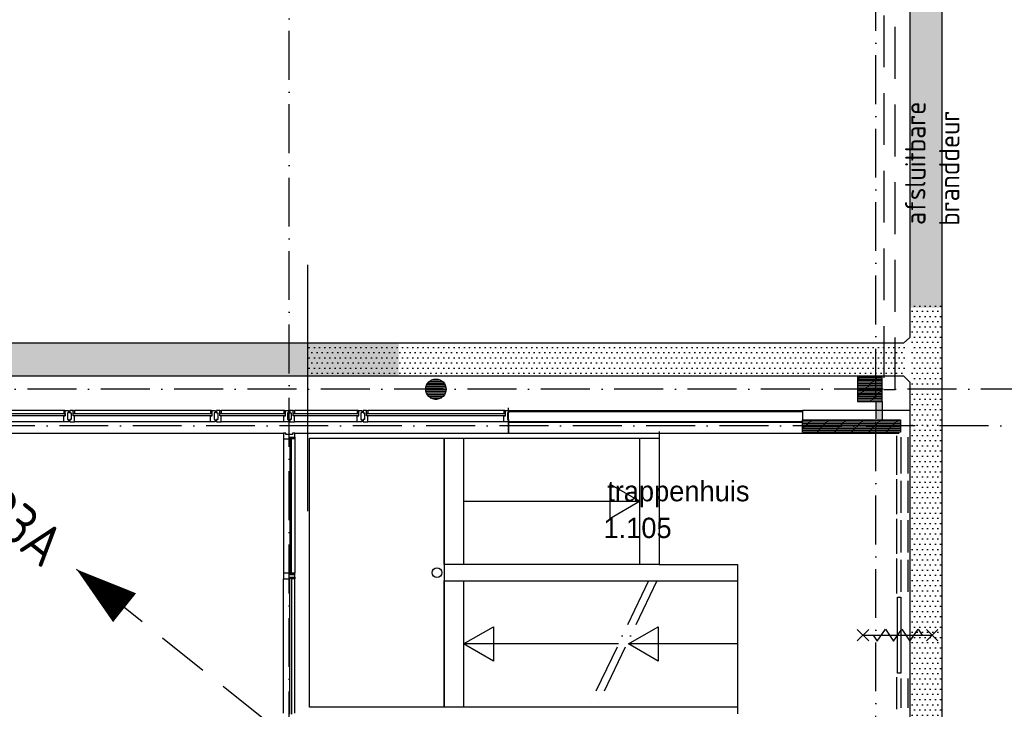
# Model space of a CAD drawing. Header units: millimetres. Extents: x 84333 to 240712, y -2244 to 84291.
# Tile 30 of 74: x 120410 to 132493, y 38100 to 46558. Entities that reach past the tile are written whole.
import ezdxf
from ezdxf.enums import TextEntityAlignment as Align

# ---------------------------------------------------------------- set-up
doc = ezdxf.new("R2010")
doc.units = ezdxf.units.MM
doc.header["$LTSCALE"] = 100
doc.linetypes.add('DASHDOT', pattern=[9, 6, -1.5, 0, -1.5])
doc.linetypes.add('HIDDEN', pattern=[9.525, 6.35, -3.175])
for name, color, linetype in [('AFDELING', 4, 'CONTINUOUS'), ('AL$2----_STEMPEL', 7, 'CONTINUOUS'), ('AL$7----_STRAMIEN', 1, 'DASHDOT'), ('AL21----_BUITENWAND', 4, 'CONTINUOUS'), ('AL22----_BINNENWAND', 7, 'CONTINUOUS'), ('AL24----_TRAPPEN', 7, 'CONTINUOUS'), ('AL28----_KONSTRUKTIE', 3, 'CONTINUOUS'), ('AL31----_BUITENKOZ', 7, 'CONTINUOUS'), ('AL32----_BINNENKOZ', 7, 'CONTINUOUS'), ('AL65----_BEVEILIGING', 7, 'CONTINUOUS'), ('ALXA1---_RASTER50', 12, 'CONTINUOUS'), ('ALXAA---_GEWBETON', 12, 'CONTINUOUS'), ('ALXAB---_PREFABBETON', 1, 'CONTINUOUS'), ('ALXOU---_GLAS', 7, 'CONTINUOUS'), ('BL$4----', 7, 'CONTINUOUS'), ('BOUW', 8, 'CONTINUOUS'), ('EL6441--_DATACOM', 3, 'CONTINUOUS'), ('KABELGGOOT1', 8, 'CONTINUOUS'), ('LIJN050', 90, 'CONTINUOUS'), ('LIJN070', 130, 'CONTINUOUS'), ('TEKST50', 90, 'CONTINUOUS')]:
    doc.layers.add(name, color=color, linetype=linetype)
doc.styles.add('BURO-025', font='BUROFONT.shx', dxfattribs={"height": 250})
doc.styles.add('MAATVOERING', font='iso.shx')
doc.styles.get("Standard").update_dxf_attribs({"font": 'iso.shx'})
doc.styles.add('TECHNIC', font='technic_.ttf')
pattern_1 = [(8e-14, (39793.956, 199192.7), (31.75, 63.5), [0, -63.5])]

# ---------------------------------------------------------------- blocks, each defined once
blk = doc.blocks.new('A$C13e6995e')
at = {"layer": 'KABELGGOOT1'}
h = blk.add_hatch(dxfattribs=at)
h.set_pattern_fill('DOTS', color=256, scale=40, style=0)
h.set_pattern_definition(pattern_1)
h.paths.add_polyline_path([(47399, 53623), (46999, 53623), (46999, 45272), (47399, 45272)])
h = blk.add_hatch(dxfattribs=at)
h.set_pattern_fill('DOTS', color=256, scale=40, style=0)
h.set_pattern_definition([(8e-14, (40914.7, 199192.7), (31.75, 63.5), [0, -63.5])])
h.paths.add_polyline_path([(30195, 45796), (29795, 45796), (29795, 44908), (29720, 44833), (22286, 44833), (22286, 44433), (40728, 44433), (40728, 44833), (30270, 44833), (30195, 44911)])
h = blk.add_hatch(dxfattribs=at)
h.set_pattern_fill('DOTS', color=256, scale=40, style=0)
h.set_pattern_definition(pattern_1)
h.paths.add_polyline_path([(47399, 45294), (46999, 45294), (46999, 44530), (47399, 44530)])
h = blk.add_hatch(dxfattribs=at)
h.set_pattern_fill('DOTS', color=256, scale=40, style=0)
h.set_pattern_definition(pattern_1)
h.paths.add_polyline_path([(39608, 44833), (39608, 44433), (43269, 44433), (43269, 44833)])
h = blk.add_hatch(dxfattribs=at)
h.set_pattern_fill('DOTS', color=256, scale=40, style=0)
h.set_pattern_definition(pattern_1)
h.paths.add_polyline_path([(45968, 44833), (43269, 44833), (43269, 44433), (45968, 44433)])
h = blk.add_hatch(dxfattribs=at)
h.set_pattern_fill('DOTS', color=256, scale=40, style=0)
h.set_pattern_definition(pattern_1)
h.paths.add_polyline_path([(46942, 44851), (46924, 44833), (45968, 44833), (45968, 44433), (46924, 44433), (46942, 44414)])
h = blk.add_hatch(dxfattribs=at)
h.set_pattern_fill('DOTS', color=256, scale=40, style=0)
h.set_pattern_definition(pattern_1)
h.paths.add_polyline_path([(47399, 44532), (46999, 44532), (46999, 43768), (47399, 43768)])
h = blk.add_hatch(dxfattribs=at)
h.set_pattern_fill('DOTS', color=256, scale=40, style=0)
h.set_pattern_definition(pattern_1)
h.paths.add_polyline_path([(47399, 43790), (46999, 43790), (46999, 43026), (47399, 43026)])
h = blk.add_hatch(dxfattribs=at)
h.set_pattern_fill('DOTS', color=256, scale=40, style=0)
h.set_pattern_definition(pattern_1)
h.paths.add_polyline_path([(47399, 43028), (46999, 43028), (46999, 42264), (47399, 42264)])
h = blk.add_hatch(dxfattribs=at)
h.set_pattern_fill('DOTS', color=256, scale=40, style=0)
h.set_pattern_definition(pattern_1)
h.paths.add_polyline_path([(47000, 37836), (47398, 37829), (47398, 42248), (46999, 42248)])
at = {"layer": 'AL$2----_STEMPEL', "color": 8}
for p, q in [((39344, 42013), (39315, 42013)), ((39315, 42013), (39315, 41946)), ((39315, 41946), (39387, 41946)), ((39387, 42013), (39344, 42013)), ((39387, 41996), (39387, 42013)), ((39416, 41996), (39387, 41996)), ((39387, 41946), (39387, 41963)), ((39387, 41963), (39454, 41963)), ((39454, 41996), (39416, 41996)), ((39454, 41963), (39454, 41996))]:
    blk.add_line(p, q, dxfattribs=at)
at = {"layer": 'AL$7----_STRAMIEN', "color": 1}
for p, q in [((39385, 9360), (39385, 79257)), ((46585, 9961), (46585, 79257)), ((151985, 44270), (8891, 44270)), ((152377, 43820), (9684, 43820))]:
    blk.add_line(p, q, dxfattribs=at)
at = {"layer": 'AL21----_BUITENWAND', "color": 8}
for p, q in [((42076, 43730), (42076, 44040)), ((13645, 43730), (39315, 43730)), ((39454, 43730), (42076, 43730))]:
    blk.add_line(p, q, dxfattribs=at)
at = {"layer": 'AL22----_BINNENWAND', "color": 8}
for p, q in [((42076, 44010), (45685, 44010)), ((42076, 43860), (42076, 44010)), ((47005, 44010), (45682, 44010)), ((45685, 44010), (45685, 43860)), ((47005, 43745), (47005, 44010)), ((42076, 43890), (42076, 43730)), ((45685, 43860), (42076, 43860)), ((42076, 43730), (46871, 43730))]:
    blk.add_line(p, q, dxfattribs=at)
at = {"layer": 'AL22----_BINNENWAND', "color": 8, "linetype": 'Continuous'}
for p, q in [((42076, 43995), (45685, 43995)), ((42076, 43875), (45685, 43875))]:
    blk.add_line(p, q, dxfattribs=at)
at = {"layer": 'AL24----_TRAPPEN', "color": 8}
for p, q in [((43925, 43750), (43925, 42120)), ((39635, 40370), (39635, 43670)), ((39635, 43670), (41285, 43670)), ((41285, 43670), (41285, 40370)), ((41285, 43670), (43925, 43670)), ((41285, 42120), (41285, 43670)), ((41525, 43670), (41525, 42120)), ((43685, 43670), (43685, 42120)), ((43925, 43670), (43925, 42120)), ((43685, 42895), (43318, 43107)), ((43318, 43107), (43318, 42683)), ((41525, 42895), (43685, 42895)), ((43318, 42683), (43685, 42895)), ((43925, 42120), (41285, 42120)), ((43925, 42120), (44885, 42120)), ((44885, 42120), (44885, 40290)), ((41285, 41920), (44885, 41920)), ((41285, 40370), (41285, 41920)), ((41525, 41920), (41525, 40370)), ((44885, 41920), (44885, 40370)), ((41525, 41145), (41891, 41357)), ((41891, 41357), (41891, 40933)), ((43548, 41145), (43914, 41357)), ((43914, 41357), (43914, 40933)), ((43425, 41145), (41525, 41145)), ((41891, 40933), (41525, 41145)), ((44885, 41145), (43548, 41145)), ((43914, 40933), (43548, 41145)), ((41285, 40370), (39635, 40370)), ((44885, 40370), (41285, 40370))]:
    blk.add_line(p, q, dxfattribs=at)
at = {"layer": 'AL24----_TRAPPEN', "color": 8, "linetype": 'DASHDOT'}
for p, q in [((43795, 41920), (43055, 40370)), ((43895, 41920), (43155, 40370))]:
    blk.add_line(p, q, dxfattribs=at)
at = {"layer": 'AL24----_TRAPPEN', "color": 8}
blk.add_circle((41198, 42020), 60, dxfattribs=at)
at = {"layer": 'AL28----_KONSTRUKTIE', "color": 8}
for p, q in [((46360, 44420), (46360, 44120)), ((46660, 44420), (46360, 44420)), ((46660, 44120), (46660, 44420)), ((46360, 44120), (46660, 44120)), ((45685, 43745), (45685, 43895)), ((45685, 43895), (46885, 43895)), ((46885, 43895), (46885, 43745)), ((46885, 43745), (45685, 43745))]:
    blk.add_line(p, q, dxfattribs=at)
blk.add_circle((41185, 44270), 125, dxfattribs=at)
at = {"layer": 'AL31----_BUITENKOZ', "color": 8}
for p, q in [((36620, 44010), (34950, 44010)), ((38420, 44010), (36750, 44010)), ((39320, 44010), (38550, 44010)), ((40220, 44010), (39450, 44010)), ((42020, 44010), (40350, 44010)), ((36620, 43871), (34950, 43871)), ((38420, 43871), (36750, 43871)), ((39320, 43871), (38550, 43871)), ((40220, 43871), (39450, 43871)), ((42020, 43871), (40350, 43871)), ((39344, 43730), (39315, 43730)), ((39315, 43730), (39315, 43663)), ((39315, 43663), (39315, 42013)), ((39315, 43663), (39387, 43663)), ((39344, 43716), (39344, 43730)), ((39424, 43716), (39344, 43716)), ((39387, 43663), (39387, 43680)), ((39387, 43680), (39454, 43680)), ((39387, 43663), (39387, 43680)), ((39387, 43680), (39416, 43680)), ((39391, 43663), (39387, 43663)), ((39412, 43676), (39391, 43676)), ((39391, 43676), (39391, 43663)), ((39412, 43663), (39412, 43676)), ((39416, 43663), (39412, 43663)), ((39416, 43680), (39454, 43680)), ((39416, 43663), (39416, 43680)), ((39416, 43680), (39416, 43663)), ((39454, 43663), (39416, 43663)), ((39454, 43730), (39424, 43730)), ((39424, 43730), (39424, 43716)), ((39454, 43680), (39454, 43730)), ((39454, 43680), (39454, 43663)), ((39454, 43663), (39454, 42013)), ((39315, 40296), (39315, 41946)), ((39391, 42013), (39387, 42013)), ((39387, 42013), (39387, 41996)), ((39387, 41996), (39416, 41996)), ((39387, 41946), (39387, 41963)), ((39387, 41963), (39416, 41963)), ((39391, 41946), (39387, 41946)), ((39391, 42000), (39391, 42013)), ((39412, 42000), (39391, 42000)), ((39412, 41959), (39391, 41959)), ((39391, 41959), (39391, 41946)), ((39416, 42013), (39412, 42013)), ((39412, 42013), (39412, 42000)), ((39412, 41946), (39412, 41959)), ((39416, 41946), (39412, 41946)), ((39454, 42013), (39416, 42013)), ((39416, 42013), (39416, 41996)), ((39416, 41996), (39416, 42013)), ((39416, 41996), (39454, 41996)), ((39416, 41963), (39454, 41963)), ((39416, 41946), (39416, 41963)), ((39416, 41963), (39416, 41946)), ((39454, 41946), (39416, 41946)), ((39454, 41996), (39454, 42013)), ((39454, 41963), (39454, 41946)), ((39454, 40296), (39454, 41946))]:
    blk.add_line(p, q, dxfattribs=at)
at = {"layer": 'AL31----_BUITENKOZ', "color": 8, "linetype": 'Continuous'}
for p, q in [((36632, 44010), (36620, 44010)), ((36620, 44010), (36620, 43973)), ((36632, 44005), (36632, 44010)), ((36637, 44005), (36632, 44005)), ((36637, 44010), (36676, 44010)), ((36637, 43943), (36637, 44010)), ((36637, 43973), (36637, 44005)), ((36676, 44010), (36676, 44004)), ((36676, 44004), (36676, 43990)), ((36676, 43990), (36676, 43990)), ((36676, 43990), (36676, 43980)), ((36733, 44010), (36694, 44010)), ((36694, 44010), (36694, 44004)), ((36694, 44004), (36694, 43990)), ((36694, 43990), (36694, 43990)), ((36694, 43990), (36694, 43980)), ((36733, 43943), (36733, 44010)), ((36733, 43973), (36733, 44005)), ((36733, 44005), (36738, 44005)), ((36738, 44005), (36738, 44010)), ((36738, 44010), (36750, 44010)), ((36750, 44010), (36750, 43973)), ((38432, 44010), (38420, 44010)), ((38420, 44010), (38420, 43973)), ((38432, 44005), (38432, 44010)), ((38437, 44005), (38432, 44005)), ((38437, 44010), (38476, 44010)), ((38437, 43943), (38437, 44010)), ((38437, 43973), (38437, 44005)), ((38476, 44010), (38476, 44004)), ((38476, 44004), (38476, 43990)), ((38476, 43990), (38476, 43990)), ((38476, 43990), (38476, 43980)), ((38533, 44010), (38494, 44010)), ((38494, 44010), (38494, 44004)), ((38494, 44004), (38494, 43990)), ((38494, 43990), (38494, 43990)), ((38494, 43990), (38494, 43980)), ((38533, 43943), (38533, 44010)), ((38533, 43973), (38533, 44005)), ((38533, 44005), (38538, 44005)), ((38538, 44005), (38538, 44010)), ((38538, 44010), (38550, 44010)), ((38550, 44010), (38550, 43973)), ((39332, 44010), (39320, 44010)), ((39320, 44010), (39320, 43973)), ((39332, 44005), (39332, 44010)), ((39337, 44005), (39332, 44005)), ((39337, 44010), (39376, 44010)), ((39337, 43943), (39337, 44010)), ((39337, 43973), (39337, 44005)), ((39376, 44010), (39376, 44004)), ((39376, 44004), (39376, 43990)), ((39376, 43990), (39376, 43990)), ((39376, 43990), (39376, 43980)), ((39433, 44010), (39394, 44010)), ((39394, 44010), (39394, 44004)), ((39394, 44004), (39394, 43990)), ((39394, 43990), (39394, 43990)), ((39394, 43990), (39394, 43980)), ((39433, 43943), (39433, 44010)), ((39433, 43973), (39433, 44005)), ((39433, 44005), (39438, 44005)), ((39438, 44005), (39438, 44010)), ((39438, 44010), (39450, 44010)), ((39450, 44010), (39450, 43973)), ((40232, 44010), (40220, 44010)), ((40220, 44010), (40220, 43973)), ((40232, 44005), (40232, 44010)), ((40237, 44005), (40232, 44005)), ((40237, 44010), (40276, 44010)), ((40237, 43943), (40237, 44010)), ((40237, 43973), (40237, 44005)), ((40276, 44010), (40276, 44004)), ((40276, 44004), (40276, 43990)), ((40276, 43990), (40276, 43990)), ((40276, 43990), (40276, 43980)), ((40333, 44010), (40294, 44010)), ((40294, 44010), (40294, 44004)), ((40294, 44004), (40294, 43990)), ((40294, 43990), (40294, 43990)), ((40294, 43990), (40294, 43980)), ((40333, 43943), (40333, 44010)), ((40333, 43973), (40333, 44005)), ((40333, 44005), (40338, 44005)), ((40338, 44005), (40338, 44010)), ((40338, 44010), (40350, 44010)), ((40350, 44010), (40350, 43973)), ((42032, 44010), (42020, 44010)), ((42020, 44010), (42020, 43973)), ((42032, 44005), (42032, 44010)), ((42037, 44005), (42032, 44005)), ((42037, 44010), (42076, 44010)), ((42037, 43943), (42037, 44010)), ((42037, 43973), (42037, 44005)), ((42076, 44010), (42076, 44004)), ((42076, 44004), (42076, 43990)), ((42076, 43990), (42076, 43990)), ((42076, 43990), (42076, 43980)), ((36620, 43973), (36637, 43973)), ((36620, 43890), (36620, 43943)), ((36620, 43943), (36637, 43943)), ((36620, 43882), (36620, 43890)), ((36620, 43878), (36620, 43882)), ((36620, 43871), (36620, 43878)), ((36657, 43871), (36620, 43871)), ((36676, 43871), (36657, 43871)), ((36676, 43980), (36662, 43980)), ((36662, 43980), (36662, 43900)), ((36662, 43900), (36676, 43900)), ((36676, 43900), (36676, 43891)), ((36676, 43891), (36676, 43891)), ((36676, 43891), (36676, 43877)), ((36676, 43877), (36676, 43871)), ((36694, 43980), (36708, 43980)), ((36708, 43900), (36694, 43900)), ((36694, 43900), (36694, 43891)), ((36694, 43891), (36694, 43891)), ((36694, 43891), (36694, 43877)), ((36694, 43877), (36694, 43871)), ((36694, 43871), (36713, 43871)), ((36708, 43980), (36708, 43900)), ((36713, 43871), (36750, 43871)), ((36750, 43973), (36733, 43973)), ((36750, 43943), (36733, 43943)), ((36750, 43890), (36750, 43943)), ((36750, 43882), (36750, 43890)), ((36750, 43878), (36750, 43882)), ((36750, 43871), (36750, 43878)), ((38420, 43973), (38437, 43973)), ((38420, 43890), (38420, 43943)), ((38420, 43943), (38437, 43943)), ((38420, 43882), (38420, 43890)), ((38420, 43878), (38420, 43882)), ((38420, 43871), (38420, 43878)), ((38457, 43871), (38420, 43871)), ((38476, 43871), (38457, 43871)), ((38476, 43980), (38462, 43980)), ((38462, 43980), (38462, 43900)), ((38462, 43900), (38476, 43900)), ((38476, 43900), (38476, 43891)), ((38476, 43891), (38476, 43891)), ((38476, 43891), (38476, 43877)), ((38476, 43877), (38476, 43871)), ((38494, 43980), (38508, 43980)), ((38508, 43900), (38494, 43900)), ((38494, 43900), (38494, 43891)), ((38494, 43891), (38494, 43891)), ((38494, 43891), (38494, 43877)), ((38494, 43877), (38494, 43871)), ((38494, 43871), (38513, 43871)), ((38508, 43980), (38508, 43900)), ((38513, 43871), (38550, 43871)), ((38550, 43973), (38533, 43973)), ((38550, 43943), (38533, 43943)), ((38550, 43890), (38550, 43943)), ((38550, 43882), (38550, 43890)), ((38550, 43878), (38550, 43882)), ((38550, 43871), (38550, 43878)), ((39320, 43973), (39337, 43973)), ((39320, 43890), (39320, 43943)), ((39320, 43943), (39337, 43943)), ((39320, 43882), (39320, 43890)), ((39320, 43878), (39320, 43882)), ((39320, 43871), (39320, 43878)), ((39357, 43871), (39320, 43871)), ((39376, 43871), (39357, 43871)), ((39376, 43980), (39362, 43980)), ((39362, 43980), (39362, 43900)), ((39362, 43900), (39376, 43900)), ((39376, 43900), (39376, 43891)), ((39376, 43891), (39376, 43891)), ((39376, 43891), (39376, 43877)), ((39376, 43877), (39376, 43871)), ((39394, 43980), (39408, 43980)), ((39408, 43900), (39394, 43900)), ((39394, 43900), (39394, 43891)), ((39394, 43891), (39394, 43891)), ((39394, 43891), (39394, 43877)), ((39394, 43877), (39394, 43871)), ((39394, 43871), (39413, 43871)), ((39408, 43980), (39408, 43900)), ((39413, 43871), (39450, 43871)), ((39450, 43973), (39433, 43973)), ((39450, 43943), (39433, 43943)), ((39450, 43890), (39450, 43943)), ((39450, 43882), (39450, 43890)), ((39450, 43878), (39450, 43882)), ((39450, 43871), (39450, 43878)), ((40220, 43973), (40237, 43973)), ((40220, 43890), (40220, 43943)), ((40220, 43943), (40237, 43943)), ((40220, 43882), (40220, 43890)), ((40220, 43878), (40220, 43882)), ((40220, 43871), (40220, 43878)), ((40257, 43871), (40220, 43871)), ((40276, 43871), (40257, 43871)), ((40276, 43980), (40262, 43980)), ((40262, 43980), (40262, 43900)), ((40262, 43900), (40276, 43900)), ((40276, 43900), (40276, 43891)), ((40276, 43891), (40276, 43891)), ((40276, 43891), (40276, 43877)), ((40276, 43877), (40276, 43871)), ((40294, 43980), (40308, 43980)), ((40308, 43900), (40294, 43900)), ((40294, 43900), (40294, 43891)), ((40294, 43891), (40294, 43891)), ((40294, 43891), (40294, 43877)), ((40294, 43877), (40294, 43871)), ((40294, 43871), (40313, 43871)), ((40308, 43980), (40308, 43900)), ((40313, 43871), (40350, 43871)), ((40350, 43973), (40333, 43973)), ((40350, 43943), (40333, 43943)), ((40350, 43890), (40350, 43943)), ((40350, 43882), (40350, 43890)), ((40350, 43878), (40350, 43882)), ((40350, 43871), (40350, 43878)), ((42020, 43973), (42037, 43973)), ((42020, 43890), (42020, 43943)), ((42020, 43943), (42037, 43943)), ((42020, 43882), (42020, 43890)), ((42020, 43878), (42020, 43882)), ((42020, 43871), (42020, 43878)), ((42057, 43871), (42020, 43871)), ((42076, 43871), (42057, 43871)), ((42076, 43980), (42062, 43980)), ((42062, 43980), (42062, 43900)), ((42062, 43900), (42076, 43900)), ((42076, 43900), (42076, 43891)), ((42076, 43891), (42076, 43891)), ((42076, 43891), (42076, 43877)), ((42076, 43877), (42076, 43871)), ((46851, 41720), (46891, 41720)), ((46851, 40786), (46851, 41720)), ((46891, 41720), (46891, 40786)), ((46891, 40786), (46851, 40786))]:
    blk.add_line(p, q, dxfattribs=at)
at = {"layer": 'AL32----_BINNENKOZ', "color": 8, "linetype": 'HIDDEN'}
for p, q in [((46683, 50759), (46683, 44268)), ((46820, 44268), (46820, 50759)), ((46683, 44268), (46820, 44268))]:
    blk.add_line(p, q, dxfattribs=at)
at = {"layer": 'AL32----_BINNENKOZ', "color": 8}
for p, q in [((46585, 44120), (46585, 43905)), ((46660, 44120), (46660, 43895)), ((46840, 43221), (46840, 43699)), ((46891, 43682), (46891, 43238)), ((46979, 43238), (46979, 43682)), ((46840, 42736), (46840, 43165)), ((46891, 43148), (46891, 42753)), ((46979, 42753), (46979, 43148)), ((46840, 42251), (46840, 42680)), ((46891, 42663), (46891, 42268)), ((46979, 42268), (46979, 42663)), ((46840, 41766), (46840, 42195)), ((46891, 42178), (46891, 41783)), ((46979, 41783), (46979, 42178)), ((46840, 40347), (46840, 40740)), ((46891, 40723), (46891, 40364)), ((46979, 40364), (46979, 40723))]:
    blk.add_line(p, q, dxfattribs=at)
blk.add_solid([(46585, 44120), (46585, 43905), (46660, 44120), (46660, 43895)], dxfattribs=at)
at = {"layer": 'AL65----_BEVEILIGING', "color": 8, "linetype": 'Continuous'}
for p, q in [((46601, 41178), (46701, 41328)), ((46701, 41328), (46751, 41253)), ((46801, 41178), (46901, 41328)), ((46901, 41328), (46951, 41253)), ((47001, 41178), (47101, 41328)), ((47101, 41328), (47151, 41253)), ((46356, 41323), (46496, 41183)), ((46356, 41183), (46496, 41323)), ((46426, 41253), (47276, 41253)), ((46551, 41253), (46601, 41178)), ((46751, 41253), (46801, 41178)), ((46951, 41253), (47001, 41178)), ((47206, 41323), (47346, 41183)), ((47206, 41183), (47346, 41323))]:
    blk.add_line(p, q, dxfattribs=at)
at = {"layer": 'ALXA1---_RASTER50', "color": 8}
for p, q in [((46360, 44419), (46660, 44419)), ((46360, 44399), (46660, 44399)), ((46360, 44379), (46660, 44379)), ((46360, 44359), (46660, 44359)), ((46360, 44339), (46660, 44339)), ((46360, 44319), (46660, 44319)), ((46360, 44299), (46660, 44299)), ((46360, 44279), (46660, 44279)), ((46360, 44259), (46660, 44259)), ((46360, 44239), (46660, 44239)), ((46360, 44219), (46660, 44219)), ((46360, 44199), (46660, 44199)), ((46360, 44179), (46660, 44179)), ((46360, 44159), (46660, 44159)), ((46360, 44139), (46660, 44139)), ((45685, 43889), (46885, 43889)), ((45685, 43869), (46885, 43869)), ((45685, 43849), (46885, 43849)), ((45685, 43829), (46885, 43829)), ((45685, 43809), (46885, 43809)), ((45685, 43789), (46885, 43789)), ((45685, 43769), (46885, 43769)), ((45685, 43749), (46885, 43749))]:
    blk.add_line(p, q, dxfattribs=at)
at = {"layer": 'ALXAA---_GEWBETON', "color": 8}
for p, q in [((41085, 44346), (41284, 44346)), ((41105, 44366), (41265, 44366)), ((41138, 44386), (41232, 44386)), ((41060, 44266), (41310, 44266)), ((41061, 44286), (41309, 44286)), ((41062, 44246), (41308, 44246)), ((41065, 44306), (41305, 44306)), ((41068, 44226), (41302, 44226)), ((41073, 44326), (41297, 44326)), ((41078, 44206), (41292, 44206)), ((41093, 44186), (41277, 44186)), ((41116, 44166), (41254, 44166)), ((41172, 44146), (41198, 44146))]:
    blk.add_line(p, q, dxfattribs=at)
at = {"layer": 'ALXAB---_PREFABBETON', "color": 8}
for p, q in [((46360, 44390), (46390, 44420)), ((46360, 44178), (46602, 44420)), ((46514, 44120), (46660, 44266)), ((45685, 43784), (45796, 43895)), ((45858, 43745), (46008, 43895)), ((46070, 43745), (46220, 43895)), ((46282, 43745), (46432, 43895)), ((46495, 43745), (46645, 43895)), ((46707, 43745), (46857, 43895))]:
    blk.add_line(p, q, dxfattribs=at)
at = {"layer": 'ALXOU---_GLAS', "color": 8}
for p, q in [((34935, 43971), (36635, 43971)), ((36635, 43945), (34935, 43945)), ((36635, 43971), (36635, 43945)), ((36735, 43945), (36735, 43971)), ((36735, 43971), (38435, 43971)), ((38435, 43945), (36735, 43945)), ((38435, 43971), (38435, 43945)), ((38535, 43945), (38535, 43971)), ((38535, 43971), (39335, 43971)), ((39335, 43945), (38535, 43945)), ((39335, 43971), (39335, 43945)), ((39435, 43945), (39435, 43971)), ((39435, 43971), (40235, 43971)), ((40235, 43945), (39435, 43945)), ((40235, 43971), (40235, 43945)), ((40335, 43945), (40335, 43971)), ((40335, 43971), (42035, 43971)), ((42035, 43945), (40335, 43945)), ((42035, 43971), (42035, 43945)), ((39412, 43676), (39391, 43676)), ((39391, 43676), (39391, 42000)), ((39412, 42000), (39412, 43676)), ((39391, 42000), (39412, 42000)), ((39391, 41959), (39412, 41959)), ((39391, 40283), (39391, 41959)), ((39412, 41959), (39412, 40283))]:
    blk.add_line(p, q, dxfattribs=at)
at = {"layer": 'KABELGGOOT1'}
for p, q in [((46999, 68023, 3650), (46999, 44905, 3650)), ((47399, 38306, 3650), (47399, 51206, 3650)), ((39608, 45796), (39608, 42776)), ((46924, 44833, 3650), (29149, 44833, 3650)), ((46999, 44905, 3650), (46924, 44833, 3650)), ((13946, 44433, 3650), (46924, 44433, 3650)), ((46924, 44433, 3650), (46999, 44357, 3650)), ((46999, 44357, 3650), (47000, 37825, 3650))]:
    blk.add_line(p, q, dxfattribs=at)
at = {"layer": 'AFDELING', "color": 8, "style": 'TECHNIC'}
for p in [(92219, 54468), (58038, 41625), (88108, 41444)]:
    blk.add_attdef('VIDE', text='', height=500, dxfattribs=at).set_placement(p, align=Align.CENTER)
blk.add_attdef('VIDE', text='', height=500, rotation=90, dxfattribs=at).set_placement((75129, 25766), align=Align.CENTER)
at = {"layer": 'BL$4----', "color": 8}
for s, p in [('afsluitbare', (47193, 46285)), ('branddeur', (47610, 46275))]:
    blk.add_text(s, height=250, rotation=90, dxfattribs=at).set_placement(p)
at = {"layer": 'BOUW', "style": 'BURO-025'}
for s, p in [('trappenhuis', (43286, 42895)), ('1.105', (43241, 42444))]:
    blk.add_text(s, height=250, dxfattribs=at).set_placement(p)

msp = doc.modelspace()

# ---------------------------------------------------------------- linework, layer by layer
at = {"layer": 'LIJN050'}
msp.add_lwpolyline([(121108, 39816, 0, 453, 0), (121697, 39346, 453, 453, 0)], format="xyseb", dxfattribs=at)
at = {"layer": 'LIJN070', "linetype": 'HIDDEN'}
msp.add_line((123401, 37983), (121108, 39816), dxfattribs=at)

# ---------------------------------------------------------------- block references
at = {"layer": 'EL6441--_DATACOM'}
msp.add_blockref('A$C13e6995e', (84333, -2244), dxfattribs=at)

# ---------------------------------------------------------------- texts
at = {"layer": 'TEKST50', "style": 'MAATVOERING'}
msp.add_text('PP3A', height=500, rotation=321.3613, dxfattribs=at).set_placement((119555, 40731))

doc.saveas('drawing.dxf')
